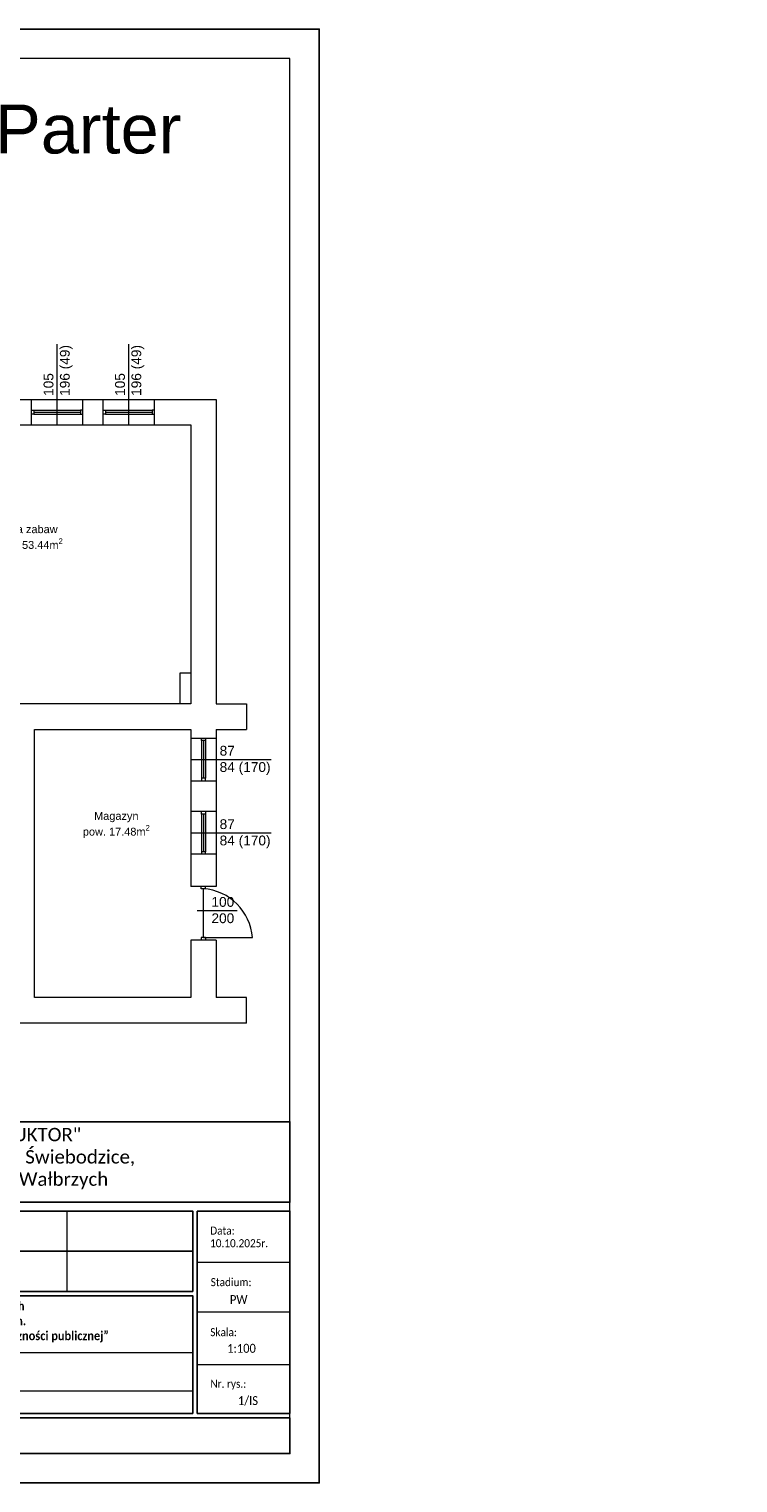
# Model space of a CAD drawing. Header units: millimetres. Extents: x -2390 to 43572, y -15084 to -12114.
# Tile 11 of 52: x 7424 to 8871, y -15084 to -12114. Entities that reach past the tile are written whole.
import ezdxf

# ---------------------------------------------------------------- set-up
doc = ezdxf.new("R2010")
doc.units = ezdxf.units.MM
doc.layers.add('IS-pomocnicze', color=2, linetype='Continuous', plot=False)
for name, color, linetype, lineweight in [('IS-ramka', 7, 'Continuous', 15), ('opisy', 5, 'Continuous', 5), ('stolarka', 3, 'Continuous', 9), ('ściany nośne', 1, 'Continuous', 25)]:
    doc.layers.add(name, color=color, linetype=linetype, lineweight=lineweight)
doc.styles.add('ROMANS', font='romans.shx', dxfattribs={"height": 1})
doc.styles.get("Standard").update_dxf_attribs({"font": 'arial.ttf'})
doc.styles.add('TABELKA', font='romans.shx', dxfattribs={"width": 0.9})

msp = doc.modelspace()

# ---------------------------------------------------------------- linework, layer by layer
at = {"color": 0, "lineweight": 15, "ltscale": 10}
for p, q in [((7501.1, -14692.6), (7501.1, -14528.8)), ((7956.3, -14633.9), (7767, -14633.9)), ((7956.3, -14735.4), (7767, -14735.4)), ((7757.9, -14818.4), (6454.8, -14818.4)), ((7767, -14842.3), (7956.3, -14842.3)), ((7757.9, -14896.6), (6454.8, -14896.6))]:
    msp.add_line(p, q, dxfattribs=at)
at = {"color": 0, "ltscale": 10}
msp.add_line((6454.8, -14610.7), (7757.9, -14610.7), dxfattribs=at)
for points in [[(6454.8, -14346.1), (7956.3, -14346.1), (7956.3, -14510.6), (6454.8, -14510.6)], [(6454.8, -14528.8), (7757.9, -14528.8), (7757.9, -14692.6), (6454.8, -14692.6)], [(7767, -14528.8), (7956.3, -14528.8), (7956.3, -14942.1), (7767, -14942.1)], [(6454.8, -14701.7), (7757.9, -14701.7), (7757.9, -14942.1), (6454.8, -14942.1)], [(6454.8, -14951.2), (7956.3, -14951.2), (7956.3, -15024), (6454.8, -15024)]]:
    msp.add_lwpolyline(points, close=True, dxfattribs=at)
at = {"layer": 'IS-pomocnicze', "transparency": 33554687}
msp.add_lwpolyline([(2016.3, -15084), (8016.3, -15084), (8016.3, -12114), (2016.3, -12114), (2016.3, -15084)], dxfattribs=at)
at = {"layer": 'IS-ramka', "transparency": 33554687}
msp.add_lwpolyline([(2076.3, -15024), (7956.3, -15024), (7956.3, -12174), (2076.3, -12174)], close=True, dxfattribs=at)
at = {"layer": 'opisy', "color": 252, "lineweight": 0}
for p, q in [((7481.2, -12922.5), (7481.2, -12757.9)), ((7627.2, -12922.5), (7627.2, -12757.9)), ((7753.7, -13606), (7918.2, -13606)), ((7753.7, -13756), (7918.2, -13756)), ((7766.8, -13914.3), (7848.8, -13914.3))]:
    msp.add_line(p, q, dxfattribs=at)
at = {"layer": 'stolarka', "color": 252, "lineweight": 0}
for p, q in [((7428.7, -12892.5), (7433.7, -12892.5)), ((7433.7, -12900.5), (7428.7, -12900.5)), ((7433.7, -12892.5), (7433.7, -12900.5)), ((7433.7, -12892.5), (7528.7, -12892.5)), ((7433.7, -12896.5), (7528.7, -12896.5)), ((7433.7, -12900.5), (7528.7, -12900.5)), ((7533.7, -12892.5), (7528.7, -12892.5)), ((7528.7, -12892.5), (7528.7, -12900.5)), ((7528.7, -12900.5), (7533.7, -12900.5)), ((7574.7, -12892.5), (7579.7, -12892.5)), ((7579.7, -12900.5), (7574.7, -12900.5)), ((7579.7, -12892.5), (7579.7, -12900.5)), ((7579.7, -12892.5), (7674.7, -12892.5)), ((7579.7, -12896.5), (7674.7, -12896.5)), ((7579.7, -12900.5), (7674.7, -12900.5)), ((7679.7, -12892.5), (7674.7, -12892.5)), ((7674.7, -12892.5), (7674.7, -12900.5)), ((7674.7, -12900.5), (7679.7, -12900.5)), ((7775.7, -13567.5), (7775.7, -13562.5)), ((7783.7, -13567.5), (7775.7, -13567.5)), ((7775.7, -13567.5), (7775.7, -13644.5)), ((7779.7, -13567.5), (7779.7, -13644.5)), ((7783.7, -13562.5), (7783.7, -13567.5)), ((7783.7, -13567.5), (7783.7, -13644.5)), ((7783.7, -13644.5), (7775.7, -13644.5)), ((7775.7, -13644.5), (7775.7, -13649.5)), ((7783.7, -13649.5), (7783.7, -13644.5)), ((7775.7, -13717.5), (7775.7, -13712.5)), ((7783.7, -13717.5), (7775.7, -13717.5)), ((7775.7, -13717.5), (7775.7, -13794.5)), ((7779.7, -13717.5), (7779.7, -13794.5)), ((7783.7, -13712.5), (7783.7, -13717.5)), ((7783.7, -13717.5), (7783.7, -13794.5)), ((7783.7, -13794.5), (7775.7, -13794.5)), ((7775.7, -13794.5), (7775.7, -13799.5)), ((7783.7, -13799.5), (7783.7, -13794.5)), ((7775.2, -13870), (7775.2, -13865.5)), ((7784.2, -13870), (7784.2, -13865.5)), ((7784.2, -13870), (7775.2, -13870)), ((7779.7, -13970), (7779.7, -13870)), ((7775.2, -13970), (7775.2, -13975.5)), ((7784.2, -13970), (7775.2, -13970)), ((7779.7, -13970), (7879.7, -13970)), ((7784.2, -13970), (7784.2, -13975.5))]:
    msp.add_line(p, q, dxfattribs=at)
msp.add_lwpolyline([(7879.7, -13970, 0.370701), (7779.7, -13870)], format="xyb", dxfattribs=at)
at = {"layer": 'ściany nośne', "color": 252, "lineweight": 0}
for p, q in [((7241.7, -12870.5), (7805.7, -12870.5)), ((7428.7, -12922.5), (7428.7, -12870.5)), ((7533.7, -12922.5), (7533.7, -12870.5)), ((7574.7, -12922.5), (7574.7, -12870.5)), ((7679.7, -12922.5), (7679.7, -12870.5)), ((7805.7, -12870.5), (7805.7, -13492.5)), ((7241.7, -12922.5), (7753.7, -12922.5)), ((7753.7, -12922.5), (7753.7, -13492.5)), ((7753.7, -13429.5), (7731.7, -13429.5)), ((7731.7, -13429.5), (7731.7, -13492.5)), ((7753.7, -13492.5), (7050.7, -13492.5)), ((7805.7, -13492.5), (7867.7, -13492.5)), ((7867.7, -13492.5), (7867.7, -13544.5)), ((7434.7, -14092.5), (7434.7, -13544.5)), ((7434.7, -13544.5), (7753.7, -13544.5)), ((7753.7, -13544.5), (7753.7, -13865.5)), ((7753.7, -13544.5), (7753.7, -13865.5)), ((7753.7, -13562.5), (7805.7, -13562.5)), ((7805.7, -13544.5), (7805.7, -13865.5)), ((7805.7, -13544.5), (7815.7, -13544.5)), ((7805.7, -13544.5), (7867.7, -13544.5)), ((7753.7, -13649.5), (7805.7, -13649.5)), ((7805.7, -13712.5), (7753.7, -13712.5)), ((7805.7, -13799.5), (7753.7, -13799.5)), ((7805.7, -13865.5), (7753.7, -13865.5)), ((7753.7, -13975.5), (7753.7, -14092.5)), ((7753.7, -13975.5), (7753.7, -14092.5)), ((7805.7, -13975.5), (7753.7, -13975.5)), ((7805.7, -13975.5), (7805.7, -14092.5)), ((7753.7, -14092.5), (7434.7, -14092.5)), ((7753.7, -14092.5), (7496.7, -14092.5)), ((7815.7, -14092.5), (7805.7, -14092.5)), ((7867.7, -14092.5), (7805.7, -14092.5)), ((7867.7, -14144.5), (7867.7, -14092.5)), ((7867.7, -14144.5), (5868.7, -14144.5))]:
    msp.add_line(p, q, dxfattribs=at)

# ---------------------------------------------------------------- texts
at = {"color": 0, "ltscale": 10, "insert": (6481.5, -14358.7), "char_height": 27.3, "width": 1403.675, "attachment_point": 1}
msp.add_mtext('\\pi354.59;{\\fCalibri|b0|i0|c0|p34;Pracownia Projektowa "KONSTRUKTOR"\\P\\pi239.68;siedziba: ul. Wojska Polskiego 5, 58-160 Świebodzice,\\P\\pi297.58;biuro: ul. Broniewskiego 1B, 58-309 Wałbrzych}', dxfattribs=at)
at = {"color": 0, "ltscale": 10, "attachment_point": 1, "style": 'TABELKA'}
for s, insert, char_height, width in [('\\fCalibri|b0|i0|c0|p0;\\W0.9;Data:', (7793.5, -14560.3), 16.38, 198.396), ('{\\fCalibri|b0|i0|c238|p34;10.10.2025r.}', (7793.2, -14586.1), 16.38, 198.38), ('\\fCalibri|b0|i0|c0|p0;\\W0.9;Stadium:', (7794.5, -14665.6), 16.38, 198.396), ('{\\fCalibri|b0|i0|c238|p34;PW}', (7833.7, -14700.3), 18.2, 42.786), ('\\fCalibri|b0|i0|c0|p0;\\W0.9;Skala:', (7793.6, -14767.8), 16.38, 198.396), ('{\\fCalibri|b0|i0|c0|p0;1:100}', (7828.1, -14799.9), 18.2, 198.38), ('\\fCalibri|b0|i0|c0|p0;\\W0.9;Nr. rys.:', (7793.9, -14873.2), 16.38, 198.396), ('{\\fCalibri|b0|i0|c238|p34;1/IS}', (7850.1, -14906.7), 18.2, 198.38)]:
    msp.add_mtext(s, dxfattribs=dict(at, insert=insert, char_height=char_height, width=width))
at = {"color": 0, "ltscale": 10, "attachment_point": 1}
for s, insert, char_height, style in [('\\pt377.8,755.57;{\\fCalibri|b1|i0|c238|p34;\\C256;Termomodernizacja budynku i podniesienie warunków przeciwpożarowych \\Pbudynku Żłobka Miejskiego przy ul. Letniej 7 w Złotoryi w ramach zadań pn. \\P„Aktywny Maluch 2022-2029” oraz  „Termomodernizacja obiektów użyteczności publicznej”}', (6623.7, -14713.5), 18.2, 'TABELKA'), ('\\pi-599.48;{\\fCalibri|b0|i0|c0|p34;\\W0.9;Zastrzega się wszelkie prawa wynikajace z Ustawy o prawie autorskim. Rysunek niniejszy nie może być w całości lub w części przerysowany,\\P\\pi-400.79;                      uzupełniony lub odstąpiony komukolwiek, bez pisemnej zgody firmy projektowej }', (13697.8, -14962.6), 15, 'ROMANS')]:
    msp.add_mtext(s, dxfattribs=dict(at, insert=insert, char_height=char_height, style=style))
at = {"layer": 'opisy', "color": 252, "lineweight": 0, "char_height": 20, "width": 104.913, "attachment_point": 1, "rotation": 90}
for insert in [(7453.3, -12863.4), (7599.3, -12863.4)]:
    msp.add_mtext('105\\P196 (49)', dxfattribs=dict(at, insert=insert))
at = {"layer": 'opisy', "color": 252, "lineweight": 0, "attachment_point": 1}
for s, insert, char_height, width in [('\\A1;\\pxqc;Sala zabaw\\Ppow. 53.44m{\\H0.7x;\\S2^ ;}', (7312.3, -13127.7), 16, 223.779), ('87\\P84 (170)', (7812.7, -13578.2), 20, 104.913), ('\\A1;\\pxqc;Magazyn\\Ppow. 17.48m{\\H0.7x;\\S2^ ;}', (7489.9, -13713.4), 16, 223.779), ('87\\P84 (170)', (7812.7, -13728.2), 20, 104.913), ('\\A1;\\pi67.628;Łazienka\\P\\pi44.928;pow. 17.08m{\\H0.7x;\\S2^ ;}', (7163.6, -13902.8), 16, 223.779), ('100\\P200', (7796, -13887), 20, 6.698)]:
    msp.add_mtext(s, dxfattribs=dict(at, insert=insert, char_height=char_height, width=width))
at = {"layer": 'ściany nośne', "color": 252, "lineweight": 0, "insert": (7354.4, -12268.1), "char_height": 100, "width": 2924.362, "attachment_point": 1}
msp.add_mtext('Parter', dxfattribs=at)

doc.saveas('drawing.dxf')
